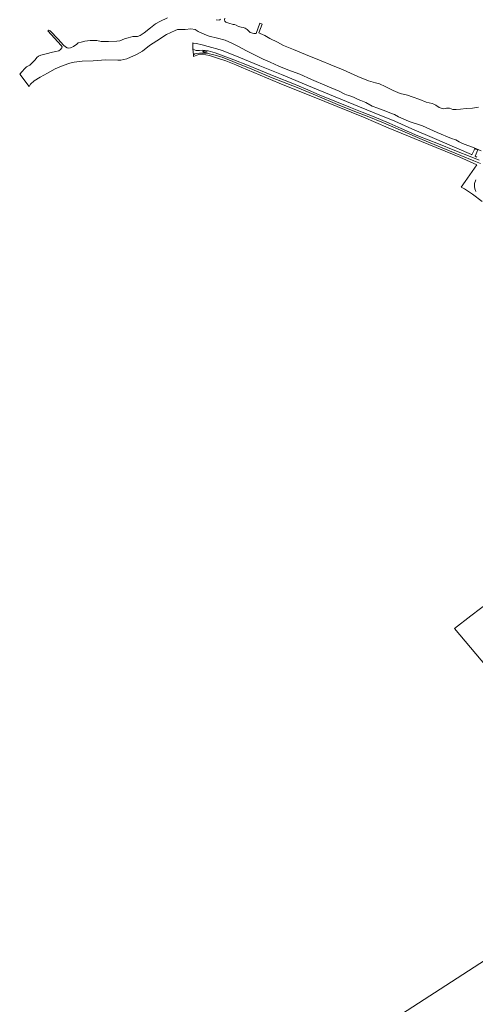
# Model space of a CAD drawing. Extents: x 196936 to 200438, y 361224 to 364196.
# Tile 44 of 256: x 196936 to 197177, y 362936 to 363459. Entities that reach past the tile are written whole.
import ezdxf

# ---------------------------------------------------------------- set-up
doc = ezdxf.new("R2010")
doc.units = 0
for name, color, linetype, lineweight in [('B-ME-GR-BOUWLAND_AKKERBOUW-GV', 80, 'Continuous', 13), ('B-ME-GR-GRAS-GV', 60, 'Continuous', 13), ('B-ME-IE-TERREINAFSCHEIDING_KUNSTMATIG_HEKWERK-G', 20, 'IE-TERREINAFSCHEIDING-KUNSTMATIG', 18), ('B-ME-OG-WATER_BEEK-GV', 150, 'Continuous', 18), ('B-ME-VH-ONVERHARD-GV', 252, 'Continuous', 18)]:
    doc.layers.add(name, color=color, linetype=linetype, lineweight=lineweight)
doc.linetypes.add('IE-TERREINAFSCHEIDING-KUNSTMATIG', pattern='A,4,[82,NLCS.SHX,S=0.75,R=90,X=0,Y=0],4,-2', length=10)

msp = doc.modelspace()

# ---------------------------------------------------------------- linework, layer by layer
at = {"layer": 'B-ME-GR-BOUWLAND_AKKERBOUW-GV'}
for points in [[(197267.989, 363014.966, 18.764), (197166.366, 363135.683, 18.644), (197175.026, 363142.337, 18.604), (197185.245, 363150.052, 18.824)], [(197123.212, 362921.359, 19.131), (197245.399, 363000.361, 19.253), (197249.663, 362997.896, 19.253), (197252.92, 362996.046, 19.253), (197257.409, 362993.187, 19.262), (197260.58, 362991.428, 19.313), (197264.558, 362989.171, 19.322), (197276.803, 362982.917, 19.346), (197286.687, 362978.294, 19.322), (197298.864, 362972.837, 19.271), (197305.78, 362970.707, 19.21), (197372.539, 362892.522, 19.536)]]:
    msp.add_polyline3d(points, dxfattribs=at)
at = {"layer": 'B-ME-GR-GRAS-GV'}
for points in [[(197179.3884, 363384.0727, 17.3982), (197175.4545, 363385.6317, 17.4517), (197166.4591, 363389.1438, 17.4131), (197157.8408, 363392.6886, 17.4487), (197146.9408, 363397.0174, 17.5467), (197138.0502, 363400.9012, 17.5289), (197131.6476, 363403.7333, 17.4992), (197123.7992, 363407.0728, 17.5497), (197117.3929, 363409.4128, 17.4992), (197111.2723, 363412.0168, 17.5378), (197103.7495, 363415.0257, 17.5467), (197094.667, 363418.7425, 17.6002), (197087.3051, 363421.9409, 17.6536), (197080.5999, 363424.6157, 17.6418), (197071.6493, 363428.1895, 17.6358), (197063.4419, 363431.5539, 17.6418), (197056.5037, 363434.492, 17.6982), (197049.2895, 363437.277, 17.7932), (197043.6489, 363439.4384, 18.0189), (197039.4486, 363440.955, 18.1823), (197035.6666, 363442.074, 18.3694), (197032.6985, 363442.3667, 18.6486), (197031.0752, 363442.2725, 18.7407), (197030.223, 363442.137, 18.7674), (197029.4253, 363442.174, 18.8208), (197028.797, 363442.3472, 18.806), (197027.6453, 363443.0652, 18.7763), (197027.524, 363444.428, 18.767), (197027.525, 363446.224, 18.779), (197027.92, 363446.118, 18.806), (197029.4697, 363445.8814, 18.5551), (197032.5942, 363445.2475, 18.5322), (197035.7717, 363444.2802, 18.332), (197037.6378, 363443.788, 18.1862), (197040.3438, 363443.1402, 18.0832), (197043.1203, 363442.2143, 17.9974), (197049.8715, 363439.6065, 17.5941), (197063.0936, 363434.0045, 17.4912), (197074.5352, 363429.513, 17.5341), (197091.1106, 363422.4984, 17.5427), (197106.1044, 363416.3366, 17.5655), (197122.9241, 363409.4397, 17.4797), (197134.7818, 363404.6462, 17.4569), (197143.6864, 363400.5665, 17.4368), (197155.7725, 363395.4938, 17.434), (197167.5859, 363390.483, 17.351), (197175.287, 363387.027, 17.311), (197175.561, 363386.905, 17.311), (197176.683, 363389.422, 18.286), (197176.991, 363390.113, 18.536), (197178.7305, 363389.518, 18.4909), (197177.2509, 363386.1154, 17.496), (197178.2186, 363385.6959, 17.4871)], [(197181.043, 363362.164, 17.829), (197175.818, 363365.946, 17.923), (197171.562, 363368.797, 18.048), (197169.95, 363369.667, 18.056), (197172.061, 363372.67, 17.802), (197178.156, 363381.63, 17.428), (197169.121, 363385.581, 17.518), (197148.871, 363393.894, 17.665), (197131.112, 363401.248, 17.75), (197118.018, 363406.824, 17.712), (197097.5, 363415.218, 17.735), (197073.33, 363424.95, 17.851), (197053.14, 363433.312, 17.797), (197050.3171, 363434.6364, 17.891), (197045.0786, 363436.7363, 17.9625), (197040.1898, 363438.3862, 18.1303), (197036.4878, 363439.5674, 18.4328), (197032.5723, 363440.1838, 18.738), (197030.724, 363440.0417, 18.8233), (197029.704, 363439.7784, 18.8728), (197028.007, 363439.003, 18.804), (197027.9329, 363439.8349, 18.7983), (197028.6211, 363440.359, 18.8543), (197029.612, 363440.653, 18.7474), (197031.0543, 363440.855, 18.7147), (197033.2749, 363440.7985, 18.5751), (197035.6499, 363440.6299, 18.4533), (197038.6857, 363439.9111, 18.1949), (197043.1535, 363438.6008, 18.0167), (197048.825, 363436.417, 17.8475), (197058.8753, 363432.2807, 17.699), (197069.6984, 363427.7485, 17.6603), (197082.8746, 363422.4983, 17.6693), (197093.5349, 363418.1313, 17.6158), (197104.2824, 363413.5598, 17.6455), (197113.4672, 363409.8866, 17.6009), (197120.0713, 363407.3323, 17.595), (197128.6672, 363403.7567, 17.6247), (197138.8621, 363399.3977, 17.592), (197149.1187, 363394.9939, 17.5237), (197159.8674, 363390.5864, 17.5178), (197169.7591, 363386.5887, 17.4554), (197176.5514, 363383.7093, 17.4376), (197180.1222, 363382.2018, 17.3752)], [(197177.6681, 363373.5931, 17.6099), (197177.0154, 363371.6872, 17.598), (197176.9275, 363370.0077, 17.6099), (197177.1053, 363368.8892, 17.6009), (197177.6002, 363367.4934, 17.5712)]]:
    msp.add_polyline3d(points, dxfattribs=at)
at = {"layer": 'B-ME-IE-TERREINAFSCHEIDING_KUNSTMATIG_HEKWERK-G'}
msp.add_polyline3d([(197166.366, 363135.683, 18.644), (197175.026, 363142.337, 18.604), (197185.245, 363150.052, 18.824), (197194.977, 363157.345, 19.184), (197205.217, 363164.938, 19.461), (197214.117, 363171.591, 19.689), (197223.84, 363178.721, 20.05), (197229.461, 363182.81, 20.186), (197239.74, 363190.554, 20.418), (197251.752, 363199.54, 20.531), (197263.755, 363208.325, 20.791), (197272.266, 363214.611, 21.002), (197287.975, 363226.221, 21.07), (197297.593, 363233.498, 21.06), (197306.414, 363239.893, 20.755), (197317.867, 363248.174, 20.527), (197321.77, 363251.03, 20.183), (197325.801, 363253.9, 19.707), (197331.84, 363258.128, 19.285), (197338.355, 363262.935, 18.818), (197343.302, 363266.454, 18.279), (197349.955, 363271.443, 17.878), (197355.716, 363275.763, 17.549)], dxfattribs=at)
at = {"layer": 'B-ME-OG-WATER_BEEK-GV'}
for points in [[(197180.5162, 363389.0038, 16.095), (197176.8412, 363390.5153, 16.095), (197170.5342, 363392.8657, 16.095), (197168.7599, 363393.7972, 16.095), (197167.0654, 363394.8384, 16.095), (197164.8129, 363395.5725, 16.095), (197157.0849, 363398.6884, 16.095), (197149.3839, 363402.2455, 16.095), (197142.3708, 363404.5286, 16.095), (197140.3712, 363405.3514, 16.095), (197136.7184, 363406.9551, 16.095), (197134.5337, 363408.331, 16.095), (197131.9982, 363409.1657, 16.095), (197129.9437, 363410.0284, 16.095), (197125.6679, 363411.5816, 16.095), (197122.7397, 363412.5966, 16.095), (197119.322, 363414.5532, 16.095), (197116.7102, 363415.7156, 16.095), (197115.3152, 363416.2462, 16.095), (197112.8255, 363417.4037, 16.095), (197110.3385, 363418.3918, 16.095), (197108.9935, 363418.7605, 16.095), (197108.2355, 363419.1011, 16.095), (197105.1062, 363420.6181, 16.095), (197098.8964, 363423.3444, 16.095), (197090.5524, 363426.8235, 16.095), (197084.3674, 363429.6993, 16.095), (197078.0398, 363431.9457, 16.095), (197073.2626, 363433.9046, 16.095), (197068.6597, 363435.9883, 16.095), (197064.9321, 363437.6043, 16.095), (197060.3153, 363439.9285, 16.095), (197056.004, 363442.01, 16.095), (197051.7649, 363444.2486, 16.095), (197048.3536, 363446.012, 16.095), (197044.6772, 363447.6119, 16.095), (197040.7096, 363448.753, 16.095), (197036.2212, 363449.8112, 16.095), (197034.0483, 363450.6551, 16.095), (197030.5101, 363452.3012, 16.095), (197028.8629, 363453.35, 16.095), (197026.627, 363453.6741, 16.095), (197023.5071, 363453.2995, 16.095), (197020.6982, 363453.4112, 16.095), (197019.5071, 363453.2704, 16.095), (197018.2389, 363452.8504, 16.095), (197013.6243, 363450.7334, 16.095), (197008.4564, 363447.3634, 16.095), (197004.6471, 363444.9133, 16.095), (197000.877, 363441.9112, 16.095), (196997.7773, 363440.035, 16.095), (196992.6144, 363437.8552, 16.095), (196989.389, 363437.0755, 16.095), (196987.8326, 363437.095, 16.095), (196981.4574, 363437.198, 16.095), (196974.7237, 363436.8071, 16.095), (196968.8536, 363436.4807, 16.095), (196964.7717, 363436.0503, 16.095), (196962.3835, 363435.5008, 16.095), (196958.8557, 363434.3332, 16.095), (196954.6844, 363432.4808, 16.095), (196950.5297, 363430.2185, 16.095), (196946.5805, 363428.0374, 16.095), (196943.426, 363426.2011, 16.095), (196941.5912, 363424.3075, 16.095), (196940.7607, 363423.0946, 16.0951), (196935.8111, 363429.6748, 16.0951), (196936.8964, 363430.9395, 16.095), (196938.588, 363432.6646, 16.095), (196939.5006, 363433.4893, 16.095), (196941.2142, 363434.4655, 16.095), (196942.504, 363435.6656, 16.095), (196943.9901, 363437.3096, 16.095), (196944.9646, 363438.5081, 16.095), (196945.7937, 363439.2467, 16.095), (196947.0855, 363439.6705, 16.095), (196949.9208, 363440.461, 16.095), (196953.2883, 363441.2633, 16.095), (196954.9152, 363441.7161, 16.095), (196956.5137, 363442.043, 16.095), (196957.48, 363442.682, 16.095), (196958.1768, 363443.6423, 16.095), (196958.2909, 363444.1458, 16.095), (196957.7917, 363444.8431, 16.095), (196950.7305, 363452.6342, 16.095), (196951.3119, 363453.0476, 16.095), (196952.0377, 363452.6415, 16.095), (196956.1695, 363448.1773, 16.095), (196959.0975, 363445.0264, 16.095), (196960.0518, 363444.0617, 16.095), (196961.033, 363443.5381, 16.095), (196961.9229, 363443.4368, 16.095), (196962.7638, 363443.6433, 16.095), (196964.246, 363444.243, 16.095), (196966.0253, 363445.5695, 16.095), (196966.8658, 363446.237, 16.095), (196968.3184, 363446.5651, 16.095), (196970.3527, 363447.2039, 16.095), (196973.1089, 363447.4237, 16.095), (196976.664, 363447.5034, 16.095), (196979.0682, 363447.0361, 16.095), (196982.8939, 363446.9404, 16.095), (196987.2576, 363447.1244, 16.095), (196988.9147, 363447.3879, 16.095), (196990.0967, 363447.8913, 16.095), (196991.4359, 363448.3226, 16.095), (196993.3679, 363448.9938, 16.095), (196995.7325, 363449.5396, 16.095), (196997.1829, 363449.576, 16.095), (196998.3418, 363449.6146, 16.095), (196999.6895, 363450.1443, 16.095), (197001.8401, 363451.5784, 16.095), (197005.2169, 363454.1539, 16.095), (197007.8775, 363456.3486, 16.095), (197010.0232, 363457.6605, 16.095), (197014.2295, 363459.4456, 16.095)], [(197039.9043, 363458.5516, 16.095), (197041.522, 363458.2991, 16.095), (197041.8459, 363458.3991, 16.095), (197042.2753, 363458.9043, 16.095)], [(197044.6237, 363459.3989, 16.095), (197044.3879, 363458.4392, 16.095), (197044.5095, 363457.8275, 16.095), (197045.0646, 363457.2361, 16.095), (197046.7275, 363456.6996, 16.095), (197048.9961, 363456.0166, 16.095), (197049.7214, 363456.0348, 16.095), (197050.6214, 363455.7167, 16.095), (197051.8259, 363455.0102, 16.095), (197053.1585, 363454.5667, 16.095), (197054.3038, 363454.3847, 16.095), (197055.2824, 363454.0306, 16.095), (197056.3298, 363453.3962, 16.095), (197056.971, 363452.7214, 16.095), (197057.9614, 363451.8352, 16.095), (197059.9159, 363451.2965, 16.095), (197061.2469, 363451.1683, 16.095), (197063.1451, 363456.7853, 16.095), (197064.398, 363456.2321, 16.095), (197062.5973, 363451.5286, 16.095), (197063.2654, 363451.295, 16.095), (197065.81, 363450.0976, 16.095), (197068.4148, 363448.5215, 16.095), (197072.4394, 363446.5643, 16.095), (197075.6537, 363444.8181, 16.095), (197080.9468, 363442.8199, 16.095), (197087.361, 363440.0291, 16.095), (197095.5802, 363436.7243, 16.095), (197100.8485, 363434.5765, 16.095), (197107.3747, 363431.9976, 16.095), (197115.1392, 363428.4991, 16.095), (197120.804, 363426.1474, 16.095), (197124.3654, 363424.9661, 16.095), (197126.5604, 363424.4412, 16.095), (197129.5811, 363423.1497, 16.095), (197133.8364, 363420.9622, 16.095), (197137.5688, 363419.4683, 16.095), (197141.3481, 363418.4429, 16.095), (197143.825, 363417.6717, 16.095), (197147.8614, 363416.2503, 16.095), (197151.3222, 363414.786, 16.095), (197154.4296, 363414.0179, 16.095), (197155.3856, 363413.8059, 16.095), (197156.4841, 363413.1553, 16.095), (197158.1813, 363411.9446, 16.095), (197160.3241, 363411.2901, 16.095), (197161.6261, 363411.4971, 16.095), (197162.1431, 363411.6036, 16.095), (197163.6086, 363411.5453, 16.095), (197165.3812, 363410.929, 16.095), (197167.2691, 363410.9622, 16.095), (197169.5158, 363411.0281, 16.095), (197172.5135, 363411.4075, 16.095), (197175.8217, 363411.6665, 16.095), (197179.0412, 363412.1782, 16.095)]]:
    msp.add_polyline3d(points, dxfattribs=at)
at = {"layer": 'B-ME-VH-ONVERHARD-GV'}
for points in [[(197180.1222, 363382.2018, 17.3752), (197176.5514, 363383.7093, 17.4376), (197169.7591, 363386.5887, 17.4554), (197159.8674, 363390.5864, 17.5178), (197149.1187, 363394.9939, 17.5237), (197138.8621, 363399.3977, 17.592), (197128.6672, 363403.7567, 17.6247), (197120.0713, 363407.3323, 17.595), (197113.4672, 363409.8866, 17.6009), (197104.2824, 363413.5598, 17.6455), (197093.5349, 363418.1313, 17.6158), (197082.8746, 363422.4983, 17.6693), (197069.6984, 363427.7485, 17.6603), (197058.8753, 363432.2807, 17.699), (197048.825, 363436.417, 17.8475), (197043.1535, 363438.6008, 18.0167), (197038.6857, 363439.9111, 18.1949), (197035.6499, 363440.6299, 18.4533), (197033.2749, 363440.7985, 18.5751), (197031.0543, 363440.855, 18.7147), (197029.612, 363440.653, 18.7474), (197028.6211, 363440.359, 18.8543), (197027.9329, 363439.8349, 18.7983), (197027.6453, 363443.0652, 18.7763), (197028.797, 363442.3472, 18.806), (197029.4253, 363442.174, 18.8208), (197030.223, 363442.137, 18.7674), (197031.0752, 363442.2725, 18.7407), (197032.6985, 363442.3667, 18.6486), (197035.6666, 363442.074, 18.3694), (197039.4486, 363440.955, 18.1823), (197043.6489, 363439.4384, 18.0189), (197049.2895, 363437.277, 17.7932), (197056.5037, 363434.492, 17.6982), (197063.4419, 363431.5539, 17.6418), (197071.6493, 363428.1895, 17.6358), (197080.5999, 363424.6157, 17.6418), (197087.3051, 363421.9409, 17.6536), (197094.667, 363418.7425, 17.6002), (197103.7495, 363415.0257, 17.5467), (197111.2723, 363412.0168, 17.5378), (197117.3929, 363409.4128, 17.4992), (197123.7992, 363407.0728, 17.5497), (197131.6476, 363403.7333, 17.4992), (197138.0502, 363400.9012, 17.5289), (197146.9408, 363397.0174, 17.5467), (197157.8408, 363392.6886, 17.4487), (197166.4591, 363389.1438, 17.4131), (197175.4545, 363385.6317, 17.4517), (197179.3884, 363384.0727, 17.3982)], [(197177.6002, 363367.4934, 17.5712), (197177.1053, 363368.8892, 17.6009), (197176.9275, 363370.0077, 17.6099), (197177.0154, 363371.6872, 17.598), (197177.6681, 363373.5931, 17.6099)]]:
    msp.add_polyline3d(points, dxfattribs=at)
msp.add_polyline3d([(197033.649, 363441.1985, 18.5368), (197034.3448, 363441.1473, 18.4818), (197035.1599, 363441.2364, 18.4466), (197035.2854, 363441.3373, 18.4466), (197035.1617, 363441.4794, 18.4554), (197034.127, 363441.8813, 18.4994), (197033.3585, 363441.8805, 18.5258), (197033.0097, 363441.7846, 18.528), (197032.9788, 363441.5976, 18.5302), (197033.2168, 363441.3725, 18.5346)], close=True, dxfattribs=at)

doc.saveas('drawing.dxf')
